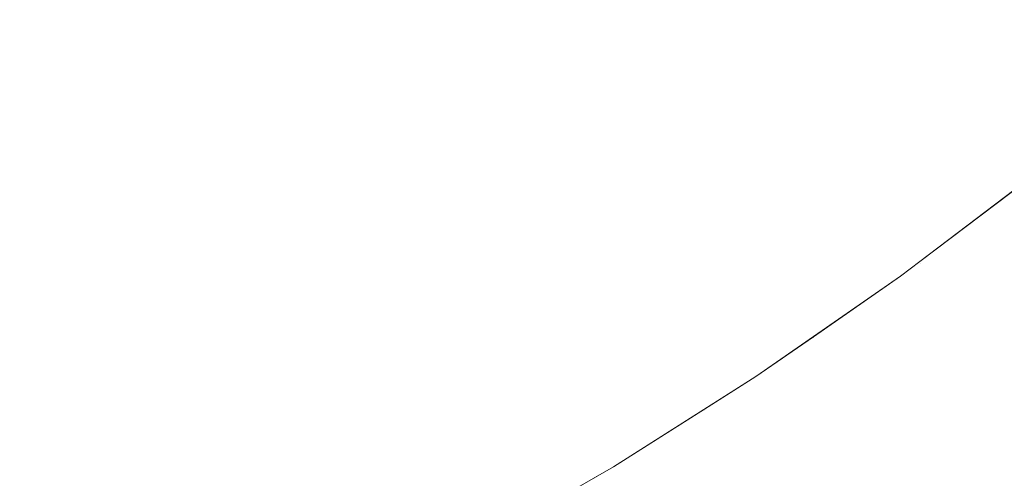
# Model space of a CAD drawing. Header units: centimetres. Extents: x -21.6 to 22.7, y 3.4 to 5.2.
# Tile 207 of 256: x 7.7212 to 7.7597, y 3.7211 to 3.739. Entities that reach past the tile are written whole.
import ezdxf

# ---------------------------------------------------------------- set-up
doc = ezdxf.new("R2010")
doc.units = ezdxf.units.CM
doc.header["$LTSCALE"] = 2.54
doc.layers.add('Lucido design-1', color=7, linetype='Continuous')

# ---------------------------------------------------------------- blocks, each defined once
blk = doc.blocks.new('Gruppo-4-1')
at = {"color": 7, "linetype": 'Continuous', "lineweight": 9}
blk.add_3dface([(-21.503423, 5.100212, -1872.215514), (-21.503423, 3.500212, -1872.215514), (22.630348, 3.500212, -1872.215514), (22.630348, 5.100212, -1872.215514)], dxfattribs=at)
for points, invisible_edges in [([(22.630348, 5.100212, -1873.015514), (22.630348, 3.500212, -1873.015514), (7.686575, 3.600896, -1873.015514), (7.695257, 3.601786, -1873.015514)], 10), ([(22.630348, 5.100212, -1873.015514), (7.695257, 3.601786, -1873.015514), (7.700788, 3.602588, -1873.015514)], 9), ([(7.700788, 3.602588, -1873.015514), (7.70392, 3.603043, -1873.015514), (22.630348, 5.100212, -1873.015514)], 10), ([(22.630348, 5.100212, -1873.015514), (7.70392, 3.603043, -1873.015514), (7.712563, 3.604668, -1873.015514)], 9), ([(22.630348, 5.100212, -1873.015514), (7.712563, 3.604668, -1873.015514), (7.721183, 3.606664, -1873.015514)], 9), ([(22.630348, 5.100212, -1873.015514), (7.721183, 3.606664, -1873.015514), (7.729779, 3.609037, -1873.015514)], 9), ([(22.630348, 5.100212, -1873.015514), (7.729779, 3.609037, -1873.015514), (7.738348, 3.611789, -1873.015514)], 9), ([(22.630348, 5.100212, -1873.015514), (7.738348, 3.611789, -1873.015514), (7.746887, 3.614929, -1873.015514)], 9), ([(22.630348, 5.100212, -1873.015514), (7.746887, 3.614929, -1873.015514), (7.755389, 3.618463, -1873.015514)], 9), ([(22.630348, 5.100212, -1873.015514), (7.755389, 3.618463, -1873.015514), (7.760056, 3.620633, -1873.015514)], 9), ([(7.735351, 3.741076, -1872.652484), (7.731391, 3.738801, -1872.652484), (7.730817, 3.740304, -1872.6505), (7.73474, 3.742558, -1872.6505)], 15), ([(7.756839, 3.739286, -1872.676402), (7.760628, 3.742348, -1872.676402), (7.761075, 3.741571, -1872.678705), (7.757268, 3.738494, -1872.678705)], 15), ([(7.735942, 3.739643, -1872.654508), (7.739852, 3.742063, -1872.654508), (7.740456, 3.7407, -1872.656569), (7.736512, 3.738259, -1872.656569)], 15), ([(7.745514, 3.740726, -1872.660793), (7.741598, 3.738124, -1872.660793), (7.741038, 3.739387, -1872.658665), (7.744924, 3.741969, -1872.658665)], 15), ([(7.74608, 3.739535, -1872.662952), (7.74993, 3.742273, -1872.662952), (7.750498, 3.741153, -1872.665138), (7.746621, 3.738396, -1872.665138)], 15), ([(7.755898, 3.741025, -1872.67184), (7.752047, 3.738102, -1872.67184), (7.751557, 3.739067, -1872.669585), (7.755385, 3.741972, -1872.669585)], 15), ([(7.72626, 3.739749, -1872.648557), (7.730225, 3.741854, -1872.648557), (7.730817, 3.740304, -1872.6505), (7.726814, 3.738177, -1872.6505)], 15), ([(7.72626, 3.739749, -1872.648557), (7.722221, 3.737775, -1872.648557), (7.721692, 3.739413, -1872.646657), (7.72569, 3.741367, -1872.646657)], 15), ([(7.757268, 3.738494, -1872.678705), (7.761075, 3.741571, -1872.678705), (7.761493, 3.740845, -1872.681018), (7.757668, 3.737755, -1872.681018)], 15), ([(7.717121, 3.739298, -1872.644803), (7.721148, 3.741097, -1872.644803), (7.721692, 3.739413, -1872.646657), (7.717623, 3.737595, -1872.646657)], 15), ([(7.735942, 3.739643, -1872.654508), (7.731946, 3.737347, -1872.654508), (7.731391, 3.738801, -1872.652484), (7.735351, 3.741076, -1872.652484)], 15), ([(7.746621, 3.738396, -1872.665138), (7.750498, 3.741153, -1872.665138), (7.751041, 3.740084, -1872.66735), (7.747138, 3.737308, -1872.66735)], 15), ([(7.756383, 3.74013, -1872.674113), (7.75251, 3.73719, -1872.674113), (7.752047, 3.738102, -1872.67184), (7.755898, 3.741025, -1872.67184)], 15), ([(7.757668, 3.737755, -1872.681018), (7.761493, 3.740845, -1872.681018), (7.761881, 3.740171, -1872.683339), (7.75804, 3.737067, -1872.683339)], 15), ([(7.736512, 3.738259, -1872.656569), (7.740456, 3.7407, -1872.656569), (7.741038, 3.739387, -1872.658665), (7.737062, 3.736925, -1872.658665)], 15), ([(7.74608, 3.739535, -1872.662952), (7.742134, 3.736913, -1872.662952), (7.741598, 3.738124, -1872.660793), (7.745514, 3.740726, -1872.660793)], 15), ([(7.726814, 3.738177, -1872.6505), (7.730817, 3.740304, -1872.6505), (7.731391, 3.738801, -1872.652484), (7.72735, 3.736654, -1872.652484)], 15), ([(7.747138, 3.737308, -1872.66735), (7.751041, 3.740084, -1872.66735), (7.751557, 3.739067, -1872.669585), (7.747629, 3.736274, -1872.669585)], 15), ([(7.756839, 3.739286, -1872.676402), (7.752946, 3.736331, -1872.676402), (7.75251, 3.73719, -1872.674113), (7.756383, 3.74013, -1872.674113)], 15), ([(7.75804, 3.737067, -1872.683339), (7.761881, 3.740171, -1872.683339), (7.762241, 3.739546, -1872.685667), (7.758385, 3.73643, -1872.685667)], 15), ([(7.726814, 3.738177, -1872.6505), (7.722735, 3.736184, -1872.6505), (7.722221, 3.737775, -1872.648557), (7.72626, 3.739749, -1872.648557)], 15), ([(7.717623, 3.737595, -1872.646657), (7.721692, 3.739413, -1872.646657), (7.722221, 3.737775, -1872.648557), (7.71811, 3.735938, -1872.648557)], 15), ([(7.736512, 3.738259, -1872.656569), (7.732482, 3.735943, -1872.656569), (7.731946, 3.737347, -1872.654508), (7.735942, 3.739643, -1872.654508)], 15), ([(7.737062, 3.736925, -1872.658665), (7.741038, 3.739387, -1872.658665), (7.741598, 3.738124, -1872.660793), (7.73759, 3.735643, -1872.660793)], 15), ([(7.746621, 3.738396, -1872.665138), (7.742648, 3.735755, -1872.665138), (7.742134, 3.736913, -1872.662952), (7.74608, 3.739535, -1872.662952)], 15), ([(7.757268, 3.738494, -1872.678705), (7.753356, 3.735525, -1872.678705), (7.752946, 3.736331, -1872.676402), (7.756839, 3.739286, -1872.676402)], 15), ([(7.758385, 3.73643, -1872.685667), (7.762241, 3.739546, -1872.685667), (7.762571, 3.738972, -1872.687998), (7.758701, 3.735845, -1872.687998)], 15), ([(7.747629, 3.736274, -1872.669585), (7.751557, 3.739067, -1872.669585), (7.752047, 3.738102, -1872.67184), (7.748095, 3.735292, -1872.67184)], 15), ([(7.758701, 3.735845, -1872.687998), (7.762571, 3.738972, -1872.687998), (7.762872, 3.738449, -1872.690331), (7.75899, 3.735311, -1872.690331)], 15), ([(7.72735, 3.736654, -1872.652484), (7.731391, 3.738801, -1872.652484), (7.731946, 3.737347, -1872.654508), (7.727869, 3.735181, -1872.654508)], 15), ([(7.72735, 3.736654, -1872.652484), (7.723233, 3.734642, -1872.652484), (7.722735, 3.736184, -1872.6505), (7.726814, 3.738177, -1872.6505)], 15), ([(7.737062, 3.736925, -1872.658665), (7.732999, 3.73459, -1872.658665), (7.732482, 3.735943, -1872.656569), (7.736512, 3.738259, -1872.656569)], 15), ([(7.73759, 3.735643, -1872.660793), (7.741598, 3.738124, -1872.660793), (7.742134, 3.736913, -1872.662952), (7.738097, 3.734414, -1872.662952)], 15), ([(7.747138, 3.737308, -1872.66735), (7.743138, 3.73465, -1872.66735), (7.742648, 3.735755, -1872.665138), (7.746621, 3.738396, -1872.665138)], 15), ([(7.757668, 3.737755, -1872.681018), (7.753738, 3.734772, -1872.681018), (7.753356, 3.735525, -1872.678705), (7.757268, 3.738494, -1872.678705)], 15), ([(7.75899, 3.735311, -1872.690331), (7.762872, 3.738449, -1872.690331), (7.763146, 3.737974, -1872.692664), (7.759252, 3.734828, -1872.692664)], 15), ([(7.71811, 3.735938, -1872.648557), (7.722221, 3.737775, -1872.648557), (7.722735, 3.736184, -1872.6505), (7.718584, 3.73433, -1872.6505)], 15), ([(7.748095, 3.735292, -1872.67184), (7.752047, 3.738102, -1872.67184), (7.75251, 3.73719, -1872.674113), (7.748536, 3.734365, -1872.674113)], 15), ([(7.75804, 3.737067, -1872.683339), (7.754094, 3.734071, -1872.683339), (7.753738, 3.734772, -1872.681018), (7.757668, 3.737755, -1872.681018)], 15), ([(7.759252, 3.734828, -1872.692664), (7.763146, 3.737974, -1872.692664), (7.763391, 3.737549, -1872.694993), (7.759487, 3.734394, -1872.694993)], 15), ([(7.727869, 3.735181, -1872.654508), (7.731946, 3.737347, -1872.654508), (7.732482, 3.735943, -1872.656569), (7.72837, 3.733758, -1872.656569)], 15), ([(7.759487, 3.734394, -1872.694993), (7.763391, 3.737549, -1872.694993), (7.763608, 3.737172, -1872.697318), (7.759695, 3.73401, -1872.697318)], 15), ([(7.747629, 3.736274, -1872.669585), (7.743604, 3.733599, -1872.669585), (7.743138, 3.73465, -1872.66735), (7.747138, 3.737308, -1872.66735)], 15), ([(7.748536, 3.734365, -1872.674113), (7.75251, 3.73719, -1872.674113), (7.752946, 3.736331, -1872.676402), (7.748951, 3.733491, -1872.676402)], 15), ([(7.758385, 3.73643, -1872.685667), (7.754423, 3.733423, -1872.685667), (7.754094, 3.734071, -1872.683339), (7.75804, 3.737067, -1872.683339)], 15), ([(7.727869, 3.735181, -1872.654508), (7.723714, 3.733151, -1872.654508), (7.723233, 3.734642, -1872.652484), (7.72735, 3.736654, -1872.652484)], 15), ([(7.73759, 3.735643, -1872.660793), (7.733495, 3.73329, -1872.660793), (7.732999, 3.73459, -1872.658665), (7.737062, 3.736925, -1872.658665)], 15), ([(7.738097, 3.734414, -1872.662952), (7.742134, 3.736913, -1872.662952), (7.742648, 3.735755, -1872.665138), (7.738582, 3.733238, -1872.665138)], 15), ([(7.748095, 3.735292, -1872.67184), (7.744046, 3.732601, -1872.67184), (7.743604, 3.733599, -1872.669585), (7.747629, 3.736274, -1872.669585)], 15), ([(7.748951, 3.733491, -1872.676402), (7.752946, 3.736331, -1872.676402), (7.753356, 3.735525, -1872.678705), (7.749341, 3.73267, -1872.678705)], 15), ([(7.758701, 3.735845, -1872.687998), (7.754725, 3.732827, -1872.687998), (7.754423, 3.733423, -1872.685667), (7.758385, 3.73643, -1872.685667)], 15), ([(7.718584, 3.73433, -1872.6505), (7.722735, 3.736184, -1872.6505), (7.723233, 3.734642, -1872.652484), (7.719043, 3.732771, -1872.652484)], 15), ([(7.72837, 3.733758, -1872.656569), (7.732482, 3.735943, -1872.656569), (7.732999, 3.73459, -1872.658665), (7.728853, 3.732388, -1872.658665)], 15), ([(7.75899, 3.735311, -1872.690331), (7.755001, 3.732284, -1872.690331), (7.754725, 3.732827, -1872.687998), (7.758701, 3.735845, -1872.687998)], 15), ([(7.738097, 3.734414, -1872.662952), (7.733971, 3.732043, -1872.662952), (7.733495, 3.73329, -1872.660793), (7.73759, 3.735643, -1872.660793)], 15), ([(7.738582, 3.733238, -1872.665138), (7.742648, 3.735755, -1872.665138), (7.743138, 3.73465, -1872.66735), (7.739044, 3.732116, -1872.66735)], 15), ([(7.749341, 3.73267, -1872.678705), (7.753356, 3.735525, -1872.678705), (7.753738, 3.734772, -1872.681018), (7.749705, 3.731904, -1872.681018)], 15), ([(7.72837, 3.733758, -1872.656569), (7.72418, 3.731711, -1872.656569), (7.723714, 3.733151, -1872.654508), (7.727869, 3.735181, -1872.654508)], 15), ([(7.748536, 3.734365, -1872.674113), (7.744464, 3.731658, -1872.674113), (7.744046, 3.732601, -1872.67184), (7.748095, 3.735292, -1872.67184)], 15), ([(7.759252, 3.734828, -1872.692664), (7.755251, 3.731791, -1872.692664), (7.755001, 3.732284, -1872.690331), (7.75899, 3.735311, -1872.690331)], 15), ([(7.739044, 3.732116, -1872.66735), (7.743138, 3.73465, -1872.66735), (7.743604, 3.733599, -1872.669585), (7.739484, 3.731049, -1872.669585)], 15), ([(7.749705, 3.731904, -1872.681018), (7.753738, 3.734772, -1872.681018), (7.754094, 3.734071, -1872.683339), (7.750044, 3.731191, -1872.683339)], 15), ([(7.759487, 3.734394, -1872.694993), (7.755475, 3.731349, -1872.694993), (7.755251, 3.731791, -1872.692664), (7.759252, 3.734828, -1872.692664)], 15), ([(7.719043, 3.732771, -1872.652484), (7.723233, 3.734642, -1872.652484), (7.723714, 3.733151, -1872.654508), (7.719487, 3.731262, -1872.654508)], 15), ([(7.728853, 3.732388, -1872.658665), (7.732999, 3.73459, -1872.658665), (7.733495, 3.73329, -1872.660793), (7.729317, 3.731071, -1872.660793)], 15), ([(7.738582, 3.733238, -1872.665138), (7.734427, 3.730851, -1872.665138), (7.733971, 3.732043, -1872.662952), (7.738097, 3.734414, -1872.662952)], 15), ([(7.748951, 3.733491, -1872.676402), (7.744857, 3.73077, -1872.676402), (7.744464, 3.731658, -1872.674113), (7.748536, 3.734365, -1872.674113)], 15), ([(7.759695, 3.73401, -1872.697318), (7.755674, 3.730958, -1872.697318), (7.755475, 3.731349, -1872.694993), (7.759487, 3.734394, -1872.694993)], 15), ([(7.750044, 3.731191, -1872.683339), (7.754094, 3.734071, -1872.683339), (7.754423, 3.733423, -1872.685667), (7.750357, 3.730532, -1872.685667)], 15), ([(7.759877, 3.733674, -1872.699636), (7.755848, 3.730616, -1872.699636), (7.755674, 3.730958, -1872.697318), (7.759695, 3.73401, -1872.697318)], 15), ([(7.728853, 3.732388, -1872.658665), (7.724628, 3.730324, -1872.658665), (7.72418, 3.731711, -1872.656569), (7.72837, 3.733758, -1872.656569)], 15), ([(7.739484, 3.731049, -1872.669585), (7.743604, 3.733599, -1872.669585), (7.744046, 3.732601, -1872.67184), (7.739902, 3.730036, -1872.67184)], 15), ([(7.749341, 3.73267, -1872.678705), (7.745227, 3.729937, -1872.678705), (7.744857, 3.73077, -1872.676402), (7.748951, 3.733491, -1872.676402)], 15), ([(7.760033, 3.733386, -1872.701944), (7.755997, 3.730323, -1872.701944), (7.755848, 3.730616, -1872.699636), (7.759877, 3.733674, -1872.699636)], 15), ([(7.719487, 3.731262, -1872.654508), (7.723714, 3.733151, -1872.654508), (7.72418, 3.731711, -1872.656569), (7.719916, 3.729806, -1872.656569)], 15), ([(7.729317, 3.731071, -1872.660793), (7.733495, 3.73329, -1872.660793), (7.733971, 3.732043, -1872.662952), (7.729762, 3.729807, -1872.662952)], 15), ([(7.739044, 3.732116, -1872.66735), (7.734862, 3.729713, -1872.66735), (7.734427, 3.730851, -1872.665138), (7.738582, 3.733238, -1872.665138)], 15), ([(7.750357, 3.730532, -1872.685667), (7.754423, 3.733423, -1872.685667), (7.754725, 3.732827, -1872.687998), (7.750645, 3.729926, -1872.687998)], 15), ([(7.756121, 3.730077, -1872.704243), (7.755997, 3.730323, -1872.701944), (7.760033, 3.733386, -1872.701944), (7.760163, 3.733144, -1872.704243)], 15), ([(7.760163, 3.733144, -1872.704243), (7.760269, 3.732949, -1872.706529), (7.756222, 3.729878, -1872.706529), (7.756121, 3.730077, -1872.704243)], 15), ([(7.756387, 3.729547, -1872.715514), (7.761236, 3.733229, -1872.715514), (7.761236, 3.733229, -1872.915514), (7.760441, 3.732625, -1872.915514)], 10), ([(7.760441, 3.732631, -1872.713294), (7.761236, 3.733229, -1872.715514), (7.756387, 3.729547, -1872.715514), (7.756387, 3.729554, -1872.713294)], 13), ([(7.750645, 3.729926, -1872.687998), (7.754725, 3.732827, -1872.687998), (7.755001, 3.732284, -1872.690331), (7.750908, 3.729373, -1872.690331)], 15), ([(7.7563, 3.729726, -1872.7088), (7.756222, 3.729878, -1872.706529), (7.760269, 3.732949, -1872.706529), (7.76035, 3.7328, -1872.7088)], 15), ([(7.76035, 3.7328, -1872.7088), (7.760407, 3.732694, -1872.711056), (7.756354, 3.729618, -1872.711056), (7.7563, 3.729726, -1872.7088)], 15), ([(7.729317, 3.731071, -1872.660793), (7.725059, 3.72899, -1872.660793), (7.724628, 3.730324, -1872.658665), (7.728853, 3.732388, -1872.658665)], 15), ([(7.739902, 3.730036, -1872.67184), (7.744046, 3.732601, -1872.67184), (7.744464, 3.731658, -1872.674113), (7.740296, 3.729079, -1872.674113)], 15), ([(7.749705, 3.731904, -1872.681018), (7.745572, 3.729158, -1872.681018), (7.745227, 3.729937, -1872.678705), (7.749341, 3.73267, -1872.678705)], 15), ([(7.760441, 3.732625, -1872.915514), (7.755629, 3.728972, -1872.715514), (7.756387, 3.729547, -1872.715514)], 9), ([(7.760441, 3.732625, -1872.915514), (7.756387, 3.729547, -1872.915514), (7.755629, 3.728972, -1872.915514), (7.755629, 3.728972, -1872.715514)], 12), ([(7.756387, 3.729554, -1872.713294), (7.756354, 3.729618, -1872.711056), (7.760407, 3.732694, -1872.711056), (7.760441, 3.732631, -1872.713294)], 15), ([(7.760475, 3.732568, -1872.918688), (7.756419, 3.72949, -1872.918688), (7.756387, 3.729547, -1872.915514), (7.760441, 3.732625, -1872.915514)], 11), ([(7.756447, 3.729435, -1872.920311), (7.756419, 3.72949, -1872.918688), (7.760475, 3.732568, -1872.918688), (7.760504, 3.732514, -1872.920311)], 15), ([(7.760504, 3.732514, -1872.920311), (7.760546, 3.732436, -1872.921959), (7.756487, 3.729356, -1872.921959), (7.756447, 3.729435, -1872.920311)], 15), ([(7.75654, 3.729252, -1872.923631), (7.756487, 3.729356, -1872.921959), (7.760546, 3.732436, -1872.921959), (7.760602, 3.732334, -1872.923631)], 15), ([(7.760602, 3.732334, -1872.923631), (7.760671, 3.732206, -1872.925326), (7.756606, 3.729121, -1872.925326), (7.75654, 3.729252, -1872.923631)], 15), ([(7.729762, 3.729807, -1872.662952), (7.733971, 3.732043, -1872.662952), (7.734427, 3.730851, -1872.665138), (7.730187, 3.728599, -1872.665138)], 15), ([(7.739484, 3.731049, -1872.669585), (7.735275, 3.72863, -1872.669585), (7.734862, 3.729713, -1872.66735), (7.739044, 3.732116, -1872.66735)], 15), ([(7.750908, 3.729373, -1872.690331), (7.755001, 3.732284, -1872.690331), (7.755251, 3.731791, -1872.692664), (7.751146, 3.728872, -1872.692664)], 15), ([(7.756686, 3.728964, -1872.927046), (7.756606, 3.729121, -1872.925326), (7.760671, 3.732206, -1872.925326), (7.760755, 3.732051, -1872.927046)], 15), ([(7.760755, 3.732051, -1872.927046), (7.760853, 3.731869, -1872.928788), (7.756781, 3.728778, -1872.928788), (7.756686, 3.728964, -1872.927046)], 15), ([(7.719916, 3.729806, -1872.656569), (7.72418, 3.731711, -1872.656569), (7.724628, 3.730324, -1872.658665), (7.720329, 3.728403, -1872.658665)], 15), ([(7.740296, 3.729079, -1872.674113), (7.744464, 3.731658, -1872.674113), (7.744857, 3.73077, -1872.676402), (7.740668, 3.728177, -1872.676402)], 15), ([(7.750044, 3.731191, -1872.683339), (7.745893, 3.728433, -1872.683339), (7.745572, 3.729158, -1872.681018), (7.749705, 3.731904, -1872.681018)], 15), ([(7.751146, 3.728872, -1872.692664), (7.755251, 3.731791, -1872.692664), (7.755475, 3.731349, -1872.694993), (7.751359, 3.728422, -1872.694993)], 15), ([(7.75689, 3.728563, -1872.930554), (7.756781, 3.728778, -1872.928788), (7.760853, 3.731869, -1872.928788), (7.760968, 3.731657, -1872.930554)], 15), ([(7.760968, 3.731657, -1872.930554), (7.761099, 3.731415, -1872.932342), (7.757015, 3.728316, -1872.932342), (7.75689, 3.728563, -1872.930554)], 15), ([(7.750357, 3.730532, -1872.685667), (7.74619, 3.727763, -1872.685667), (7.745893, 3.728433, -1872.683339), (7.750044, 3.731191, -1872.683339)], 15), ([(7.751359, 3.728422, -1872.694993), (7.755475, 3.731349, -1872.694993), (7.755674, 3.730958, -1872.697318), (7.751548, 3.728024, -1872.697318)], 15), ([(7.757157, 3.728038, -1872.934153), (7.757015, 3.728316, -1872.932342), (7.761099, 3.731415, -1872.932342), (7.761247, 3.731142, -1872.934153)], 15), ([(7.729762, 3.729807, -1872.662952), (7.725472, 3.727711, -1872.662952), (7.725059, 3.72899, -1872.660793), (7.729317, 3.731071, -1872.660793)], 15), ([(7.730187, 3.728599, -1872.665138), (7.734427, 3.730851, -1872.665138), (7.734862, 3.729713, -1872.66735), (7.730593, 3.727445, -1872.66735)], 15), ([(7.739902, 3.730036, -1872.67184), (7.735667, 3.727603, -1872.67184), (7.735275, 3.72863, -1872.669585), (7.739484, 3.731049, -1872.669585)], 15), ([(7.751548, 3.728024, -1872.697318), (7.755674, 3.730958, -1872.697318), (7.755848, 3.730616, -1872.699636), (7.751713, 3.727676, -1872.699636)], 15), ([(7.761247, 3.731142, -1872.934153), (7.761412, 3.730836, -1872.935985), (7.757315, 3.727726, -1872.935985), (7.757157, 3.728038, -1872.934153)], 15), ([(7.757491, 3.72738, -1872.937837), (7.757315, 3.727726, -1872.935985), (7.761412, 3.730836, -1872.935985), (7.761596, 3.730496, -1872.937837)], 15), ([(7.740668, 3.728177, -1872.676402), (7.744857, 3.73077, -1872.676402), (7.745227, 3.729937, -1872.678705), (7.741017, 3.72733, -1872.678705)], 15), ([(7.750645, 3.729926, -1872.687998), (7.746463, 3.727147, -1872.687998), (7.74619, 3.727763, -1872.685667), (7.750357, 3.730532, -1872.685667)], 15), ([(7.751713, 3.727676, -1872.699636), (7.755848, 3.730616, -1872.699636), (7.755997, 3.730323, -1872.701944), (7.751855, 3.727378, -1872.701944)], 15), ([(7.761596, 3.730496, -1872.937837), (7.7618, 3.73012, -1872.939711), (7.757685, 3.726997, -1872.939711), (7.757491, 3.72738, -1872.937837)], 15), ([(7.720329, 3.728403, -1872.658665), (7.724628, 3.730324, -1872.658665), (7.725059, 3.72899, -1872.660793), (7.720726, 3.727054, -1872.660793)], 15), ([(7.740296, 3.729079, -1872.674113), (7.736038, 3.726632, -1872.674113), (7.735667, 3.727603, -1872.67184), (7.739902, 3.730036, -1872.67184)], 15), ([(7.751855, 3.727378, -1872.701944), (7.755997, 3.730323, -1872.701944), (7.756121, 3.730077, -1872.704243), (7.751974, 3.727128, -1872.704243)], 15), ([(7.751974, 3.727128, -1872.704243), (7.756121, 3.730077, -1872.704243), (7.756222, 3.729878, -1872.706529), (7.75207, 3.726926, -1872.706529)], 15), ([(7.757898, 3.726578, -1872.941603), (7.757685, 3.726997, -1872.939711), (7.7618, 3.73012, -1872.939711), (7.762023, 3.729708, -1872.941603)], 15), ([(7.730187, 3.728599, -1872.665138), (7.725867, 3.726488, -1872.665138), (7.725472, 3.727711, -1872.662952), (7.729762, 3.729807, -1872.662952)], 15), ([(7.730593, 3.727445, -1872.66735), (7.734862, 3.729713, -1872.66735), (7.735275, 3.72863, -1872.669585), (7.73098, 3.726348, -1872.669585)], 15), ([(7.741017, 3.72733, -1872.678705), (7.745227, 3.729937, -1872.678705), (7.745572, 3.729158, -1872.681018), (7.741343, 3.72654, -1872.681018)], 15), ([(7.750908, 3.729373, -1872.690331), (7.746713, 3.726585, -1872.690331), (7.746463, 3.727147, -1872.687998), (7.750645, 3.729926, -1872.687998)], 15), ([(7.752144, 3.72677, -1872.7088), (7.75207, 3.726926, -1872.706529), (7.756222, 3.729878, -1872.706529), (7.7563, 3.729726, -1872.7088)], 15), ([(7.7563, 3.729726, -1872.7088), (7.756354, 3.729618, -1872.711056), (7.752196, 3.726661, -1872.711056), (7.752144, 3.72677, -1872.7088)], 15), ([(7.762023, 3.729708, -1872.941603), (7.762266, 3.729258, -1872.943514), (7.75813, 3.72612, -1872.943514), (7.757898, 3.726578, -1872.941603)], 15), ([(7.751146, 3.728872, -1872.692664), (7.746938, 3.726076, -1872.692664), (7.746713, 3.726585, -1872.690331), (7.750908, 3.729373, -1872.690331)], 15), ([(7.752227, 3.726596, -1872.713294), (7.752196, 3.726661, -1872.711056), (7.756354, 3.729618, -1872.711056), (7.756387, 3.729554, -1872.713294)], 15), ([(7.752227, 3.726596, -1872.713294), (7.756387, 3.729554, -1872.713294), (7.755629, 3.728972, -1872.715514)], 11), ([(7.755629, 3.728972, -1872.915514), (7.756419, 3.72949, -1872.918688), (7.752242, 3.726564, -1872.917089)], 11), ([(7.756419, 3.72949, -1872.918688), (7.752258, 3.726531, -1872.918688), (7.752242, 3.726564, -1872.917089)], 11), ([(7.752284, 3.726475, -1872.920311), (7.752258, 3.726531, -1872.918688), (7.756419, 3.72949, -1872.918688), (7.756447, 3.729435, -1872.920311)], 15), ([(7.756447, 3.729435, -1872.920311), (7.756487, 3.729356, -1872.921959), (7.752322, 3.726394, -1872.921959), (7.752284, 3.726475, -1872.920311)], 15), ([(7.752373, 3.726288, -1872.923631), (7.752322, 3.726394, -1872.921959), (7.756487, 3.729356, -1872.921959), (7.75654, 3.729252, -1872.923631)], 15), ([(7.756387, 3.729554, -1872.713294), (7.756387, 3.729547, -1872.715514), (7.755629, 3.728972, -1872.715514)], 9), ([(7.755629, 3.728972, -1872.915514), (7.756387, 3.729547, -1872.915514), (7.756419, 3.72949, -1872.918688)], 10), ([(7.758383, 3.725622, -1872.945443), (7.75813, 3.72612, -1872.943514), (7.762266, 3.729258, -1872.943514), (7.762531, 3.728769, -1872.945443)], 15), ([(7.720726, 3.727054, -1872.660793), (7.725059, 3.72899, -1872.660793), (7.725472, 3.727711, -1872.662952), (7.721107, 3.725761, -1872.662952)], 15), ([(7.740668, 3.728177, -1872.676402), (7.736388, 3.725717, -1872.676402), (7.736038, 3.726632, -1872.674113), (7.740296, 3.729079, -1872.674113)], 15), ([(7.741343, 3.72654, -1872.681018), (7.745572, 3.729158, -1872.681018), (7.745893, 3.728433, -1872.683339), (7.741646, 3.725804, -1872.683339)], 15), ([(7.751359, 3.728422, -1872.694993), (7.747141, 3.725619, -1872.694993), (7.746938, 3.726076, -1872.692664), (7.751146, 3.728872, -1872.692664)], 15), ([(7.749974, 3.725047, -1872.715514), (7.755629, 3.728972, -1872.715514), (7.755629, 3.728972, -1872.915514), (7.752217, 3.726603, -1872.915514)], 10), ([(7.755629, 3.728972, -1872.715514), (7.749974, 3.725047, -1872.715514), (7.752227, 3.726596, -1872.713294)], 10), ([(7.752242, 3.726564, -1872.917089), (7.752217, 3.726603, -1872.915514), (7.755629, 3.728972, -1872.915514)], 9), ([(7.75654, 3.729252, -1872.923631), (7.756606, 3.729121, -1872.925326), (7.752436, 3.726156, -1872.925326), (7.752373, 3.726288, -1872.923631)], 15), ([(7.752512, 3.725995, -1872.927046), (7.752436, 3.726156, -1872.925326), (7.756606, 3.729121, -1872.925326), (7.756686, 3.728964, -1872.927046)], 15), ([(7.756686, 3.728964, -1872.927046), (7.756781, 3.728778, -1872.928788), (7.752602, 3.725806, -1872.928788), (7.752512, 3.725995, -1872.927046)], 15), ([(7.730593, 3.727445, -1872.66735), (7.726244, 3.72532, -1872.66735), (7.725867, 3.726488, -1872.665138), (7.730187, 3.728599, -1872.665138)], 15), ([(7.73098, 3.726348, -1872.669585), (7.735275, 3.72863, -1872.669585), (7.735667, 3.727603, -1872.67184), (7.731346, 3.725307, -1872.67184)], 15), ([(7.752706, 3.725587, -1872.930554), (7.752602, 3.725806, -1872.928788), (7.756781, 3.728778, -1872.928788), (7.75689, 3.728563, -1872.930554)], 15), ([(7.75689, 3.728563, -1872.930554), (7.757015, 3.728316, -1872.932342), (7.752825, 3.725336, -1872.932342), (7.752706, 3.725587, -1872.930554)], 15), ([(7.762531, 3.728769, -1872.945443), (7.762817, 3.72824, -1872.947388), (7.758657, 3.725082, -1872.947388), (7.758383, 3.725622, -1872.945443)], 15), ([(7.741017, 3.72733, -1872.678705), (7.736715, 3.724858, -1872.678705), (7.736388, 3.725717, -1872.676402), (7.740668, 3.728177, -1872.676402)], 15), ([(7.741646, 3.725804, -1872.683339), (7.745893, 3.728433, -1872.683339), (7.74619, 3.727763, -1872.685667), (7.741927, 3.725124, -1872.685667)], 15), ([(7.751548, 3.728024, -1872.697318), (7.74732, 3.725214, -1872.697318), (7.747141, 3.725619, -1872.694993), (7.751359, 3.728422, -1872.694993)], 15), ([(7.752959, 3.725053, -1872.934153), (7.752825, 3.725336, -1872.932342), (7.757015, 3.728316, -1872.932342), (7.757157, 3.728038, -1872.934153)], 15), ([(7.758953, 3.7245, -1872.949348), (7.758657, 3.725082, -1872.947388), (7.762817, 3.72824, -1872.947388), (7.763127, 3.727668, -1872.949348)], 15), ([(7.741927, 3.725124, -1872.685667), (7.74619, 3.727763, -1872.685667), (7.746463, 3.727147, -1872.687998), (7.742185, 3.724499, -1872.687998)], 15), ([(7.751713, 3.727676, -1872.699636), (7.747477, 3.724861, -1872.699636), (7.74732, 3.725214, -1872.697318), (7.751548, 3.728024, -1872.697318)], 15), ([(7.757157, 3.728038, -1872.934153), (7.757315, 3.727726, -1872.935985), (7.75311, 3.724736, -1872.935985), (7.752959, 3.725053, -1872.934153)], 15), ([(7.753278, 3.724384, -1872.937837), (7.75311, 3.724736, -1872.935985), (7.757315, 3.727726, -1872.935985), (7.757491, 3.72738, -1872.937837)], 15), ([(7.721107, 3.725761, -1872.662952), (7.725472, 3.727711, -1872.662952), (7.725867, 3.726488, -1872.665138), (7.721471, 3.724524, -1872.665138)], 15), ([(7.73098, 3.726348, -1872.669585), (7.726603, 3.72421, -1872.669585), (7.726244, 3.72532, -1872.66735), (7.730593, 3.727445, -1872.66735)], 15), ([(7.731346, 3.725307, -1872.67184), (7.735667, 3.727603, -1872.67184), (7.736038, 3.726632, -1872.674113), (7.731693, 3.724324, -1872.674113)], 15), ([(7.741343, 3.72654, -1872.681018), (7.737022, 3.724056, -1872.681018), (7.736715, 3.724858, -1872.678705), (7.741017, 3.72733, -1872.678705)], 15), ([(7.751855, 3.727378, -1872.701944), (7.747611, 3.724558, -1872.701944), (7.747477, 3.724861, -1872.699636), (7.751713, 3.727676, -1872.699636)], 15), ([(7.751974, 3.727128, -1872.704243), (7.747724, 3.724304, -1872.704243), (7.747611, 3.724558, -1872.701944), (7.751855, 3.727378, -1872.701944)], 15), ([(7.757491, 3.72738, -1872.937837), (7.757685, 3.726997, -1872.939711), (7.753462, 3.723995, -1872.939711), (7.753278, 3.724384, -1872.937837)], 15), ([(7.763127, 3.727668, -1872.949348), (7.763459, 3.727053, -1872.951323), (7.75927, 3.723874, -1872.951323), (7.758953, 3.7245, -1872.949348)], 15), ([(7.742185, 3.724499, -1872.687998), (7.746463, 3.727147, -1872.687998), (7.746713, 3.726585, -1872.690331), (7.74242, 3.723928, -1872.690331)], 15), ([(7.75207, 3.726926, -1872.706529), (7.747815, 3.724098, -1872.706529), (7.747724, 3.724304, -1872.704243), (7.751974, 3.727128, -1872.704243)], 15), ([(7.753665, 3.723568, -1872.941603), (7.753462, 3.723995, -1872.939711), (7.757685, 3.726997, -1872.939711), (7.757898, 3.726578, -1872.941603)], 15), ([(7.759611, 3.723203, -1872.953311), (7.75927, 3.723874, -1872.951323), (7.763459, 3.727053, -1872.951323), (7.763816, 3.726394, -1872.953311)], 15), ([(7.731693, 3.724324, -1872.674113), (7.736038, 3.726632, -1872.674113), (7.736388, 3.725717, -1872.676402), (7.732019, 3.723397, -1872.676402)], 15), ([(7.74242, 3.723928, -1872.690331), (7.746713, 3.726585, -1872.690331), (7.746938, 3.726076, -1872.692664), (7.742633, 3.723411, -1872.692664)], 15), ([(7.747885, 3.723941, -1872.7088), (7.747815, 3.724098, -1872.706529), (7.75207, 3.726926, -1872.706529), (7.752144, 3.72677, -1872.7088)], 15), ([(7.752144, 3.72677, -1872.7088), (7.752196, 3.726661, -1872.711056), (7.747934, 3.723829, -1872.711056), (7.747885, 3.723941, -1872.7088)], 15), ([(7.747964, 3.723763, -1872.713294), (7.747934, 3.723829, -1872.711056), (7.752196, 3.726661, -1872.711056), (7.752227, 3.726596, -1872.713294)], 15), ([(7.747964, 3.723763, -1872.713294), (7.752227, 3.726596, -1872.713294), (7.749974, 3.725047, -1872.715514)], 11), ([(7.752242, 3.726564, -1872.917089), (7.747978, 3.72373, -1872.917089), (7.749974, 3.725047, -1872.915514)], 11), ([(7.752242, 3.726564, -1872.917089), (7.752258, 3.726531, -1872.918688), (7.747993, 3.723697, -1872.918688), (7.747978, 3.72373, -1872.917089)], 15), ([(7.749974, 3.725047, -1872.915514), (7.752217, 3.726603, -1872.915514), (7.752242, 3.726564, -1872.917089)], 10), ([(7.752217, 3.726603, -1872.915514), (7.749974, 3.725047, -1872.915514), (7.749974, 3.725047, -1872.715514)], 10), ([(7.757898, 3.726578, -1872.941603), (7.75813, 3.72612, -1872.943514), (7.753887, 3.723102, -1872.943514), (7.753665, 3.723568, -1872.941603)], 15), ([(7.721471, 3.724524, -1872.665138), (7.725867, 3.726488, -1872.665138), (7.726244, 3.72532, -1872.66735), (7.721819, 3.723343, -1872.66735)], 15), ([(7.731346, 3.725307, -1872.67184), (7.726943, 3.723156, -1872.67184), (7.726603, 3.72421, -1872.669585), (7.73098, 3.726348, -1872.669585)], 15), ([(7.741646, 3.725804, -1872.683339), (7.737307, 3.72331, -1872.683339), (7.737022, 3.724056, -1872.681018), (7.741343, 3.72654, -1872.681018)], 15), ([(7.748018, 3.72364, -1872.920311), (7.747993, 3.723697, -1872.918688), (7.752258, 3.726531, -1872.918688), (7.752284, 3.726475, -1872.920311)], 15), ([(7.752284, 3.726475, -1872.920311), (7.752322, 3.726394, -1872.921959), (7.748054, 3.723558, -1872.921959), (7.748018, 3.72364, -1872.920311)], 15), ([(7.748102, 3.72345, -1872.923631), (7.748054, 3.723558, -1872.921959), (7.752322, 3.726394, -1872.921959), (7.752373, 3.726288, -1872.923631)], 15), ([(7.752373, 3.726288, -1872.923631), (7.752436, 3.726156, -1872.925326), (7.748162, 3.723316, -1872.925326), (7.748102, 3.72345, -1872.923631)], 15), ([(7.763816, 3.726394, -1872.953311), (7.764198, 3.725689, -1872.955309), (7.759976, 3.722485, -1872.955309), (7.759611, 3.723203, -1872.953311)], 15), ([(7.741927, 3.725124, -1872.685667), (7.73757, 3.72262, -1872.685667), (7.737307, 3.72331, -1872.683339), (7.741646, 3.725804, -1872.683339)], 15), ([(7.742633, 3.723411, -1872.692664), (7.746938, 3.726076, -1872.692664), (7.747141, 3.725619, -1872.694993), (7.742824, 3.722947, -1872.694993)], 15), ([(7.748234, 3.723153, -1872.927046), (7.748162, 3.723316, -1872.925326), (7.752436, 3.726156, -1872.925326), (7.752512, 3.725995, -1872.927046)], 15), ([(7.752512, 3.725995, -1872.927046), (7.752602, 3.725806, -1872.928788), (7.748319, 3.722961, -1872.928788), (7.748234, 3.723153, -1872.927046)], 15), ([(7.748418, 3.722738, -1872.930554), (7.748319, 3.722961, -1872.928788), (7.752602, 3.725806, -1872.928788), (7.752706, 3.725587, -1872.930554)], 15), ([(7.754127, 3.722595, -1872.945443), (7.753887, 3.723102, -1872.943514), (7.75813, 3.72612, -1872.943514), (7.758383, 3.725622, -1872.945443)], 15), ([(7.721471, 3.724524, -1872.665138), (7.717004, 3.722712, -1872.665138), (7.716671, 3.723962, -1872.662952), (7.721107, 3.725761, -1872.662952)], 15), ([(7.732019, 3.723397, -1872.676402), (7.736388, 3.725717, -1872.676402), (7.736715, 3.724858, -1872.678705), (7.732326, 3.722527, -1872.678705)], 15), ([(7.742824, 3.722947, -1872.694993), (7.747141, 3.725619, -1872.694993), (7.74732, 3.725214, -1872.697318), (7.742994, 3.722536, -1872.697318)], 15), ([(7.752706, 3.725587, -1872.930554), (7.752825, 3.725336, -1872.932342), (7.748531, 3.722483, -1872.932342), (7.748418, 3.722738, -1872.930554)], 15), ([(7.758383, 3.725622, -1872.945443), (7.758657, 3.725082, -1872.947388), (7.754388, 3.722046, -1872.947388), (7.754127, 3.722595, -1872.945443)], 15), ([(7.721819, 3.723343, -1872.66735), (7.726244, 3.72532, -1872.66735), (7.726603, 3.72421, -1872.669585), (7.722149, 3.72222, -1872.669585)], 15), ([(7.731693, 3.724324, -1872.674113), (7.727265, 3.72216, -1872.674113), (7.726943, 3.723156, -1872.67184), (7.731346, 3.725307, -1872.67184)], 15), ([(7.742185, 3.724499, -1872.687998), (7.737812, 3.721986, -1872.687998), (7.73757, 3.72262, -1872.685667), (7.741927, 3.725124, -1872.685667)], 15), ([(7.742994, 3.722536, -1872.697318), (7.74732, 3.725214, -1872.697318), (7.747477, 3.724861, -1872.699636), (7.743142, 3.722177, -1872.699636)], 15), ([(7.744399, 3.721514, -1872.915514), (7.749974, 3.725047, -1872.915514), (7.747978, 3.72373, -1872.917089)], 10), ([(7.749974, 3.725047, -1872.915514), (7.744399, 3.721514, -1872.915514), (7.744399, 3.721514, -1872.715514), (7.747956, 3.723768, -1872.715514)], 10), ([(7.747956, 3.723768, -1872.715514), (7.749974, 3.725047, -1872.715514), (7.749974, 3.725047, -1872.915514)], 10), ([(7.749974, 3.725047, -1872.715514), (7.747956, 3.723768, -1872.715514), (7.747964, 3.723763, -1872.713294)], 10), ([(7.748659, 3.722195, -1872.934153), (7.748531, 3.722483, -1872.932342), (7.752825, 3.725336, -1872.932342), (7.752959, 3.725053, -1872.934153)], 15), ([(7.752959, 3.725053, -1872.934153), (7.75311, 3.724736, -1872.935985), (7.748801, 3.721873, -1872.935985), (7.748659, 3.722195, -1872.934153)], 15), ([(7.754669, 3.721454, -1872.949348), (7.754388, 3.722046, -1872.947388), (7.758657, 3.725082, -1872.947388), (7.758953, 3.7245, -1872.949348)], 15), ([(7.732326, 3.722527, -1872.678705), (7.736715, 3.724858, -1872.678705), (7.737022, 3.724056, -1872.681018), (7.732612, 3.721714, -1872.681018)], 15), ([(7.743142, 3.722177, -1872.699636), (7.747477, 3.724861, -1872.699636), (7.747611, 3.724558, -1872.701944), (7.743269, 3.721869, -1872.701944)], 15), ([(7.74896, 3.721515, -1872.937837), (7.748801, 3.721873, -1872.935985), (7.75311, 3.724736, -1872.935985), (7.753278, 3.724384, -1872.937837)], 15), ([(7.721819, 3.723343, -1872.66735), (7.717322, 3.721519, -1872.66735), (7.717004, 3.722712, -1872.665138), (7.721471, 3.724524, -1872.665138)], 15), ([(7.732019, 3.723397, -1872.676402), (7.727568, 3.721222, -1872.676402), (7.727265, 3.72216, -1872.674113), (7.731693, 3.724324, -1872.674113)], 15), ([(7.74242, 3.723928, -1872.690331), (7.738033, 3.721407, -1872.690331), (7.737812, 3.721986, -1872.687998), (7.742185, 3.724499, -1872.687998)], 15), ([(7.743269, 3.721869, -1872.701944), (7.747611, 3.724558, -1872.701944), (7.747724, 3.724304, -1872.704243), (7.743375, 3.721611, -1872.704243)], 15), ([(7.743375, 3.721611, -1872.704243), (7.747724, 3.724304, -1872.704243), (7.747815, 3.724098, -1872.706529), (7.743461, 3.721403, -1872.706529)], 15), ([(7.753278, 3.724384, -1872.937837), (7.753462, 3.723995, -1872.939711), (7.749135, 3.72112, -1872.939711), (7.74896, 3.721515, -1872.937837)], 15), ([(7.758953, 3.7245, -1872.949348), (7.75927, 3.723874, -1872.951323), (7.754972, 3.720817, -1872.951323), (7.754669, 3.721454, -1872.949348)], 15), ([(7.722149, 3.72222, -1872.669585), (7.726603, 3.72421, -1872.669585), (7.726943, 3.723156, -1872.67184), (7.722463, 3.721154, -1872.67184)], 15), ([(7.732612, 3.721714, -1872.681018), (7.737022, 3.724056, -1872.681018), (7.737307, 3.72331, -1872.683339), (7.732878, 3.720958, -1872.683339)], 15), ([(7.742633, 3.723411, -1872.692664), (7.738234, 3.720883, -1872.692664), (7.738033, 3.721407, -1872.690331), (7.74242, 3.723928, -1872.690331)], 15), ([(7.743461, 3.721403, -1872.706529), (7.747815, 3.724098, -1872.706529), (7.747885, 3.723941, -1872.7088), (7.743527, 3.721243, -1872.7088)], 15), ([(7.743527, 3.721243, -1872.7088), (7.747885, 3.723941, -1872.7088), (7.747934, 3.723829, -1872.711056), (7.743573, 3.72113, -1872.711056)], 15), ([(7.749328, 3.720686, -1872.941603), (7.749135, 3.72112, -1872.939711), (7.753462, 3.723995, -1872.939711), (7.753665, 3.723568, -1872.941603)], 15), ([(7.755296, 3.720134, -1872.953311), (7.754972, 3.720817, -1872.951323), (7.75927, 3.723874, -1872.951323), (7.759611, 3.723203, -1872.953311)], 15), ([(7.743601, 3.721063, -1872.713294), (7.743573, 3.72113, -1872.711056), (7.747934, 3.723829, -1872.711056), (7.747964, 3.723763, -1872.713294)], 15), ([(7.744399, 3.721514, -1872.715514), (7.743601, 3.721063, -1872.713294), (7.747964, 3.723763, -1872.713294)], 11), ([(7.747978, 3.72373, -1872.917089), (7.747993, 3.723697, -1872.918688), (7.743629, 3.720995, -1872.918688), (7.743615, 3.721029, -1872.917089)], 15), ([(7.747978, 3.72373, -1872.917089), (7.743615, 3.721029, -1872.917089), (7.744399, 3.721514, -1872.915514)], 11), ([(7.743653, 3.720937, -1872.920311), (7.743629, 3.720995, -1872.918688), (7.747993, 3.723697, -1872.918688), (7.748018, 3.72364, -1872.920311)], 15), ([(7.748018, 3.72364, -1872.920311), (7.748054, 3.723558, -1872.921959), (7.743687, 3.720854, -1872.921959), (7.743653, 3.720937, -1872.920311)], 15), ([(7.743732, 3.720745, -1872.923631), (7.743687, 3.720854, -1872.921959), (7.748054, 3.723558, -1872.921959), (7.748102, 3.72345, -1872.923631)], 15), ([(7.747964, 3.723763, -1872.713294), (7.747956, 3.723768, -1872.715514), (7.744399, 3.721514, -1872.715514)], 9), ([(7.753665, 3.723568, -1872.941603), (7.753887, 3.723102, -1872.943514), (7.749538, 3.720212, -1872.943514), (7.749328, 3.720686, -1872.941603)], 15), ([(7.722149, 3.72222, -1872.669585), (7.717624, 3.720384, -1872.669585), (7.717322, 3.721519, -1872.66735), (7.721819, 3.723343, -1872.66735)], 15), ([(7.722463, 3.721154, -1872.67184), (7.726943, 3.723156, -1872.67184), (7.727265, 3.72216, -1872.674113), (7.722759, 3.720147, -1872.674113)], 15), ([(7.732326, 3.722527, -1872.678705), (7.727853, 3.720341, -1872.678705), (7.727568, 3.721222, -1872.676402), (7.732019, 3.723397, -1872.676402)], 15), ([(7.732878, 3.720958, -1872.683339), (7.737307, 3.72331, -1872.683339), (7.73757, 3.72262, -1872.685667), (7.733124, 3.720259, -1872.685667)], 15), ([(7.742824, 3.722947, -1872.694993), (7.738413, 3.720412, -1872.694993), (7.738234, 3.720883, -1872.692664), (7.742633, 3.723411, -1872.692664)], 15), ([(7.748102, 3.72345, -1872.923631), (7.748162, 3.723316, -1872.925326), (7.743788, 3.720608, -1872.925326), (7.743732, 3.720745, -1872.923631)], 15), ([(7.743857, 3.720443, -1872.927046), (7.743788, 3.720608, -1872.925326), (7.748162, 3.723316, -1872.925326), (7.748234, 3.723153, -1872.927046)], 15), ([(7.748234, 3.723153, -1872.927046), (7.748319, 3.722961, -1872.928788), (7.743937, 3.720248, -1872.928788), (7.743857, 3.720443, -1872.927046)], 15), ([(7.749766, 3.719697, -1872.945443), (7.749538, 3.720212, -1872.943514), (7.753887, 3.723102, -1872.943514), (7.754127, 3.722595, -1872.945443)], 15), ([(7.759611, 3.723203, -1872.953311), (7.759976, 3.722485, -1872.955309), (7.755643, 3.719404, -1872.955309), (7.755296, 3.720134, -1872.953311)], 15), ([(7.742994, 3.722536, -1872.697318), (7.738572, 3.719996, -1872.697318), (7.738413, 3.720412, -1872.694993), (7.742824, 3.722947, -1872.694993)], 15), ([(7.74403, 3.720021, -1872.930554), (7.743937, 3.720248, -1872.928788), (7.748319, 3.722961, -1872.928788), (7.748418, 3.722738, -1872.930554)], 15), ([(7.748418, 3.722738, -1872.930554), (7.748531, 3.722483, -1872.932342), (7.744137, 3.719763, -1872.932342), (7.74403, 3.720021, -1872.930554)], 15), ([(7.732612, 3.721714, -1872.681018), (7.728118, 3.719518, -1872.681018), (7.727853, 3.720341, -1872.678705), (7.732326, 3.722527, -1872.678705)], 15), ([(7.733124, 3.720259, -1872.685667), (7.73757, 3.72262, -1872.685667), (7.737812, 3.721986, -1872.687998), (7.733351, 3.719616, -1872.687998)], 15), ([(7.743142, 3.722177, -1872.699636), (7.738712, 3.719631, -1872.699636), (7.738572, 3.719996, -1872.697318), (7.742994, 3.722536, -1872.697318)], 15), ([(7.744257, 3.719471, -1872.934153), (7.744137, 3.719763, -1872.932342), (7.748531, 3.722483, -1872.932342), (7.748659, 3.722195, -1872.934153)], 15), ([(7.754127, 3.722595, -1872.945443), (7.754388, 3.722046, -1872.947388), (7.750013, 3.719139, -1872.947388), (7.749766, 3.719697, -1872.945443)], 15), ([(7.756014, 3.718625, -1872.957318), (7.755643, 3.719404, -1872.955309), (7.759976, 3.722485, -1872.955309), (7.760365, 3.721719, -1872.957318)], 15), ([(7.722463, 3.721154, -1872.67184), (7.71791, 3.719308, -1872.67184), (7.717624, 3.720384, -1872.669585), (7.722149, 3.72222, -1872.669585)], 15), ([(7.722759, 3.720147, -1872.674113), (7.727265, 3.72216, -1872.674113), (7.727568, 3.721222, -1872.676402), (7.723039, 3.719198, -1872.676402)], 15), ([(7.733351, 3.719616, -1872.687998), (7.737812, 3.721986, -1872.687998), (7.738033, 3.721407, -1872.690331), (7.733557, 3.719029, -1872.690331)], 15), ([(7.743269, 3.721869, -1872.701944), (7.738831, 3.719319, -1872.701944), (7.738712, 3.719631, -1872.699636), (7.743142, 3.722177, -1872.699636)], 15), ([(7.748659, 3.722195, -1872.934153), (7.748801, 3.721873, -1872.935985), (7.744392, 3.719143, -1872.935985), (7.744257, 3.719471, -1872.934153)], 15), ([(7.75028, 3.718538, -1872.949348), (7.750013, 3.719139, -1872.947388), (7.754388, 3.722046, -1872.947388), (7.754669, 3.721454, -1872.949348)], 15), ([(7.732878, 3.720958, -1872.683339), (7.728365, 3.718753, -1872.683339), (7.728118, 3.719518, -1872.681018), (7.732612, 3.721714, -1872.681018)], 15), ([(7.743375, 3.721611, -1872.704243), (7.738931, 3.719058, -1872.704243), (7.738831, 3.719319, -1872.701944), (7.743269, 3.721869, -1872.701944)], 15), ([(7.743461, 3.721403, -1872.706529), (7.739011, 3.718846, -1872.706529), (7.738931, 3.719058, -1872.704243), (7.743375, 3.721611, -1872.704243)], 15), ([(7.744542, 3.71878, -1872.937837), (7.744392, 3.719143, -1872.935985), (7.748801, 3.721873, -1872.935985), (7.74896, 3.721515, -1872.937837)], 15), ([(7.760365, 3.721719, -1872.957318), (7.760779, 3.720903, -1872.959334), (7.756408, 3.717795, -1872.959334), (7.756014, 3.718625, -1872.957318)], 15), ([(7.723039, 3.719198, -1872.676402), (7.727568, 3.721222, -1872.676402), (7.727853, 3.720341, -1872.678705), (7.723301, 3.718308, -1872.678705)], 15), ([(7.733557, 3.719029, -1872.690331), (7.738033, 3.721407, -1872.690331), (7.738234, 3.720883, -1872.692664), (7.733744, 3.718498, -1872.692664)], 15), ([(7.743527, 3.721243, -1872.7088), (7.739074, 3.718684, -1872.7088), (7.739011, 3.718846, -1872.706529), (7.743461, 3.721403, -1872.706529)], 15), ([(7.743573, 3.72113, -1872.711056), (7.739117, 3.718569, -1872.711056), (7.739074, 3.718684, -1872.7088), (7.743527, 3.721243, -1872.7088)], 15), ([(7.743601, 3.721063, -1872.713294), (7.744399, 3.721514, -1872.715514), (7.739147, 3.718488, -1872.715514), (7.739143, 3.718501, -1872.713294)], 13), ([(7.739147, 3.718488, -1872.715514), (7.744399, 3.721514, -1872.715514), (7.744399, 3.721514, -1872.915514), (7.743602, 3.721055, -1872.915514)], 10), ([(7.743615, 3.721029, -1872.917089), (7.743602, 3.721055, -1872.915514), (7.744399, 3.721514, -1872.915514)], 9), ([(7.74896, 3.721515, -1872.937837), (7.749135, 3.72112, -1872.939711), (7.744708, 3.718378, -1872.939711), (7.744542, 3.71878, -1872.937837)], 15), ([(7.754669, 3.721454, -1872.949348), (7.754972, 3.720817, -1872.951323), (7.750567, 3.71789, -1872.951323), (7.75028, 3.718538, -1872.949348)], 15), ([(7.722759, 3.720147, -1872.674113), (7.718181, 3.71829, -1872.674113), (7.71791, 3.719308, -1872.67184), (7.722463, 3.721154, -1872.67184)], 15), ([(7.739143, 3.718501, -1872.713294), (7.739117, 3.718569, -1872.711056), (7.743573, 3.72113, -1872.711056), (7.743601, 3.721063, -1872.713294)], 15), ([(7.744889, 3.717938, -1872.941603), (7.744708, 3.718378, -1872.939711), (7.749135, 3.72112, -1872.939711), (7.749328, 3.720686, -1872.941603)], 15)]:
    blk.add_3dface(points, dxfattribs=dict(at, invisible_edges=invisible_edges))
blk = doc.blocks.new('Gruppo-5-1')
at = {"color": 7}
blk.add_blockref('Gruppo-4-1', (0, 0), dxfattribs=at)

msp = doc.modelspace()

# ---------------------------------------------------------------- block references
at = {"layer": 'Lucido design-1', "color": 7}
msp.add_blockref('Gruppo-5-1', (0, 0), dxfattribs=at)

doc.saveas('drawing.dxf')
